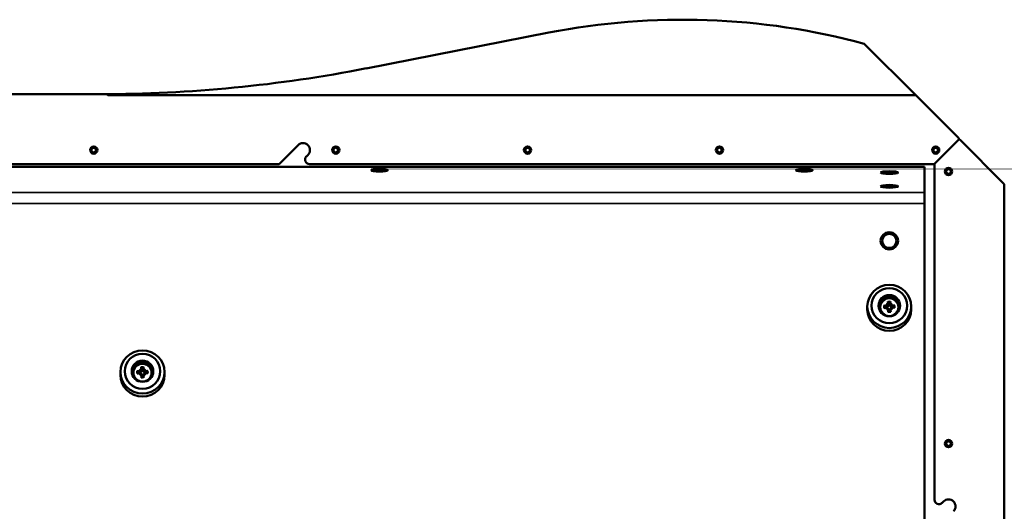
# Model space of a CAD drawing. Header units: inches. Extents: x 23.7 to 69.9, y 6 to 64.2.
# Tile 158 of 158: x 55.8 to 69.9, y 57.2 to 64.2. Entities that reach past the tile are written whole.
import ezdxf

# ---------------------------------------------------------------- set-up
doc = ezdxf.new("R2010")
doc.units = ezdxf.units.IN
doc.header["$MEASUREMENT"] = 0
doc.layers.add('Visible (ANSI)', color=7, linetype='Continuous', lineweight=50)
doc.layers.add('Visible Narrow (ANSI)', color=7, linetype='Continuous', lineweight=35)

msp = doc.modelspace()

# ---------------------------------------------------------------- linework, layer by layer
at = {"layer": 'Visible (ANSI)'}
for p, q in [((60.744, 63.544), (63.359, 64.056)), ((67.882, 63.897), (68.62, 63.158)), ((57.026, 63.173), (46.478, 63.173)), ((56.936, 63.173), (56.936, 63.173)), ((57.04, 63.158), (57.026, 63.173)), ((68.62, 63.158), (57.04, 63.158)), ((68.62, 63.158), (69.236, 62.543)), ((69.236, 62.543), (69.236, 62.523)), ((59.494, 62.173), (59.765, 62.443)), ((69.236, 62.523), (68.886, 62.173)), ((68.89, 62.176), (69.24, 62.526)), ((69.24, 62.526), (69.25, 62.526)), ((69.25, 62.526), (69.89, 61.886)), ((59.907, 62.302), (59.884, 62.279)), ((68.745, 62.135), (46.325, 62.135)), ((54.177, 62.173), (59.494, 62.173)), ((59.928, 62.173), (68.886, 62.173)), ((68.745, 62.135), (68.745, 61.767)), ((68.89, 57.359), (68.89, 62.176)), ((60.826, 62.077), (60.821, 62.083)), ((60.864, 62.084), (60.864, 62.087)), ((60.864, 62.087), (60.891, 62.087)), ((60.864, 62.087), (60.866, 62.084)), ((60.891, 62.084), (60.864, 62.084)), ((60.923, 62.092), (60.923, 62.096)), ((60.923, 62.096), (60.941, 62.096)), ((60.923, 62.074), (60.923, 62.079)), ((60.923, 62.079), (60.923, 62.079)), ((60.941, 62.074), (60.923, 62.074)), ((60.941, 62.096), (60.941, 62.092)), ((60.941, 62.079), (60.941, 62.074)), ((60.941, 62.079), (60.941, 62.079)), ((60.973, 62.087), (61.001, 62.087)), ((61.001, 62.084), (60.973, 62.084)), ((60.999, 62.084), (61.001, 62.087)), ((61.001, 62.087), (61.001, 62.084)), ((61.038, 62.077), (61.044, 62.083)), ((66.916, 62.076), (66.911, 62.082)), ((66.954, 62.083), (66.954, 62.086)), ((66.954, 62.086), (66.981, 62.086)), ((66.954, 62.086), (66.956, 62.083)), ((66.981, 62.083), (66.954, 62.083)), ((67.013, 62.091), (67.013, 62.095)), ((67.013, 62.095), (67.031, 62.095)), ((67.013, 62.074), (67.013, 62.078)), ((67.013, 62.078), (67.013, 62.078)), ((67.031, 62.074), (67.013, 62.074)), ((67.031, 62.095), (67.031, 62.091)), ((67.031, 62.078), (67.031, 62.074)), ((67.031, 62.078), (67.031, 62.078)), ((67.063, 62.086), (67.091, 62.086)), ((67.091, 62.083), (67.063, 62.083)), ((67.089, 62.083), (67.091, 62.086)), ((67.091, 62.086), (67.091, 62.083)), ((67.128, 62.076), (67.134, 62.082)), ((68.138, 62.05), (68.138, 62.039)), ((68.344, 62.05), (68.344, 62.039)), ((68.138, 61.853), (68.138, 61.842)), ((68.344, 61.853), (68.344, 61.842)), ((69.89, 61.886), (69.89, 46.646)), ((68.745, 61.767), (68.745, 61.605)), ((68.745, 61.605), (68.745, 47.353)), ((68.138, 61.072), (68.138, 61.07)), ((68.344, 61.072), (68.344, 61.07)), ((67.926, 60.09), (67.926, 60.132)), ((68.197, 60.17), (68.216, 60.15)), ((68.283, 60.172), (68.265, 60.151)), ((68.556, 60.09), (68.556, 60.132)), ((68.106, 60.117), (68.106, 60.113)), ((68.199, 60.086), (68.217, 60.102)), ((68.214, 60.113), (68.219, 60.103)), ((68.229, 60.099), (68.235, 60.088)), ((68.254, 60.1), (68.249, 60.089)), ((68.269, 60.115), (68.263, 60.104)), ((68.285, 60.088), (68.266, 60.103)), ((68.376, 60.117), (68.376, 60.113)), ((57.22, 59.15), (57.22, 59.192)), ((57.4, 59.177), (57.4, 59.173)), ((57.491, 59.231), (57.51, 59.21)), ((57.493, 59.146), (57.511, 59.162)), ((57.508, 59.173), (57.513, 59.164)), ((57.523, 59.159), (57.529, 59.148)), ((57.548, 59.16), (57.542, 59.149)), ((57.562, 59.175), (57.557, 59.165)), ((57.577, 59.233), (57.558, 59.211)), ((57.579, 59.148), (57.56, 59.163)), ((57.67, 59.177), (57.67, 59.173)), ((57.85, 59.15), (57.85, 59.192)), ((68.996, 57.314), (69.019, 57.337))]:
    msp.add_line(p, q, dxfattribs=at)
for centre in [(56.836, 62.373), (60.306, 62.373), (63.056, 62.373), (65.806, 62.373), (68.906, 62.373), (69.09, 62.066), (69.09, 58.166)]:
    msp.add_circle(centre, 0.052, dxfattribs=at)
for centre, radius, start, end in [((65.278, 54.242), 10, 74.9105, 101.0649), ((56.906, 83.173), 20, 270.0859, 281.0649), ((56.836, 62.373), 0.0361, 150, 210), ((56.836, 62.373), 0.0361, 90, 150), ((56.836, 62.373), 0.0361, 30, 90), ((56.836, 62.373), 0.0361, 330, 30), ((59.836, 62.373), 0.1, 315, 135), ((60.306, 62.373), 0.0361, 150, 210), ((60.306, 62.373), 0.0361, 90, 150), ((60.306, 62.373), 0.0361, 30, 90), ((60.306, 62.373), 0.0361, 330, 30), ((63.056, 62.373), 0.0361, 150, 210), ((63.056, 62.373), 0.0361, 90, 150), ((63.056, 62.373), 0.0361, 30, 90), ((63.056, 62.373), 0.0361, 330, 30), ((65.806, 62.373), 0.0361, 150, 210), ((65.806, 62.373), 0.0361, 90, 150), ((65.806, 62.373), 0.0361, 30, 90), ((65.806, 62.373), 0.0361, 330, 30), ((68.906, 62.373), 0.0361, 150, 210), ((68.906, 62.373), 0.0361, 90, 150), ((68.906, 62.373), 0.0361, 30, 90), ((68.906, 62.373), 0.0361, 330, 30), ((56.836, 62.373), 0.0361, 210, 270), ((56.836, 62.373), 0.0361, 270, 330), ((59.928, 62.235), 0.0625, 135, 270), ((60.306, 62.373), 0.0361, 210, 270), ((60.306, 62.373), 0.0361, 270, 330), ((63.056, 62.373), 0.0361, 210, 270), ((63.056, 62.373), 0.0361, 270, 330), ((65.806, 62.373), 0.0361, 210, 270), ((65.806, 62.373), 0.0361, 270, 330), ((68.906, 62.373), 0.0361, 210, 270), ((68.906, 62.373), 0.0361, 270, 330), ((69.09, 62.066), 0.0361, 150, 210), ((69.09, 62.066), 0.0361, 90, 150), ((69.09, 62.066), 0.0361, 210, 270), ((69.09, 62.066), 0.0361, 30, 90), ((69.09, 62.066), 0.0361, 270, 330), ((69.09, 62.066), 0.0361, 330, 30), ((69.09, 58.166), 0.0361, 150, 210), ((69.09, 58.166), 0.0361, 90, 150), ((69.09, 58.166), 0.0361, 30, 90), ((69.09, 58.166), 0.0361, 330, 30), ((69.09, 58.166), 0.0361, 210, 270), ((69.09, 58.166), 0.0361, 270, 330), ((68.952, 57.359), 0.0625, 180, 315), ((69.09, 57.266), 0.1, 315, 135)]:
    msp.add_arc(centre, radius, start, end, dxfattribs=at)
for centre, major_axis, ratio in [((60.932, 62.085), (-0.119, 0), 0.157296), ((60.932, 62.085), (0.113, 0), 0.157296), ((67.022, 62.085), (-0.119, 0), 0.157296), ((67.022, 62.085), (0.113, 0), 0.157296), ((68.241, 62.05), (-0.125, 0), 0.157296), ((68.241, 62.05), (0.103, 0), 0.157296), ((68.241, 61.853), (-0.125, 0), 0.157296), ((68.241, 61.853), (0.103, 0), 0.157296), ((68.241, 61.072), (0.125, 0), 0.981793), ((68.241, 61.072), (0.103, 0), 0.981793), ((68.241, 60.132), (0.315, 0), 0.981793), ((68.241, 60.143), (-0.255, 0), 0.981793), ((68.241, 60.143), (-0.155, 0), 0.981793), ((57.535, 59.192), (0.315, 0), 0.981793), ((57.535, 59.203), (-0.255, 0), 0.981793), ((57.535, 59.203), (-0.155, 0), 0.981793)]:
    msp.add_ellipse(centre, major_axis=major_axis, ratio=ratio, dxfattribs=at)
for centre, major_axis, ratio, start_param, end_param in [((60.891, 62.092), (0.032, 0), 0.157296, 4.712389, 6.283185), ((60.891, 62.079), (0.032, 0), 0.157296, 0, 1.570796), ((60.973, 62.092), (-0.032, 0), 0.157296, 0, 1.570796), ((60.973, 62.079), (-0.032, 0), 0.157296, 4.712389, 6.283185), ((66.981, 62.091), (0.032, 0), 0.157296, 4.712389, 6.283185), ((66.981, 62.078), (0.032, 0), 0.157296, 0, 1.570796), ((67.063, 62.091), (-0.032, 0), 0.157296, 0, 1.570796), ((67.063, 62.078), (-0.032, 0), 0.157296, 4.712389, 6.283185), ((68.241, 62.039), (-0.103, 0), 0.157296, 0, 0.016303), ((68.241, 62.039), (0.103, 0), 0.157296, 6.266883, 6.283185), ((68.241, 61.842), (-0.103, 0), 0.157296, 0, 0.016303), ((68.241, 61.842), (0.103, 0), 0.157296, 6.266883, 6.283185), ((68.241, 61.07), (0.103, 0), 0.981793, 3.141593, 6.283185), ((68.241, 60.113), (0.155, 0), 0.981793, 0.100025, 3.041568), ((68.239, 60.087), (-0.172, 0.032), 0.2718, 4.979677, 5.223841), ((68.258, 60.113), (-0.116, 0.13), 0.048065, 1.07098, 1.23923), ((68.227, 60.081), (0.133, -0.112), 0.317501, 1.882256, 2.050506), ((68.207, 60.157), (-0.00884, 0.00718), 0.164667, 2.608107, 3.080722), ((68.215, 60.165), (-0.0046, -0.018), 0.407309, 0.66491, 1.137525), ((68.252, 60.1), (0.041, -0.17), 0.043346, 4.049526, 4.293691), ((68.241, 60.118), (0.0478, 0), 0.981793, 1.433357, 1.75501), ((68.23, 60.1), (0.033, 0.172), 0.052017, 5.132979, 5.377144), ((68.256, 60.082), (0.128, 0.118), 0.311932, 1.084059, 1.252309), ((68.265, 60.166), (-0.0049, 0.0178), 0.405137, 2.016842, 2.489457), ((68.273, 60.158), (0.00887, 0.00755), 0.179532, 3.22899, 3.701605), ((68.223, 60.112), (-0.11, -0.135), 0.054812, 1.908139, 2.076389), ((68.243, 60.087), (-0.17, -0.04), 0.270028, 4.191908, 4.436072), ((68.241, 60.09), (0.315, 0), 0.981793, 3.141593, 6.283185), ((68.241, 60.113), (-0.135, 0), 0.981793, 0, 0.617851), ((68.238, 60.109), (0.171, 0.039), 0.09889, 1.760473, 2.004638), ((68.241, 60.118), (-0.0478, 0), 0.981793, 6.145746, 6.341066), ((68.259, 60.085), (0.103, 0.141), 0.286161, 1.601634, 1.769884), ((68.226, 60.115), (-0.133, -0.112), 0.029041, 1.339959, 1.50821), ((68.208, 60.108), (0.006, -0.0169), 0.394434, 1.078068, 1.550683), ((68.217, 60.1), (-0.00871, -0.00605), 0.114699, 4.105732, 4.578346), ((68.252, 60.096), (-0.028, -0.173), 0.119121, 4.755258, 4.999423), ((68.241, 60.118), (-0.0478, 0), 0.981793, 1.433357, 1.75501), ((68.23, 60.095), (-0.036, 0.171), 0.127792, 4.423737, 4.667902), ((68.267, 60.101), (0.00866, -0.00568), 0.097165, 1.73654, 2.209155), ((68.255, 60.116), (-0.138, 0.106), 0.023472, 1.640305, 1.808556), ((68.274, 60.109), (0.0057, 0.0172), 0.397347, 1.60426, 2.076875), ((68.224, 60.084), (0.109, -0.136), 0.292909, 1.36606, 1.53431), ((68.243, 60.109), (0.172, -0.031), 0.100662, 1.128207, 1.372372), ((68.241, 60.118), (0.0478, 0), 0.981793, 6.274709, 6.467399), ((68.241, 60.113), (0.135, 0), 0.981793, 5.665334, 6.283185), ((57.535, 59.173), (0.155, 0), 0.981793, 0.100025, 3.041568), ((57.535, 59.15), (0.315, 0), 0.981793, 3.141593, 6.283185), ((57.535, 59.173), (-0.135, 0), 0.981793, 0, 0.617851), ((57.533, 59.147), (-0.172, 0.032), 0.2718, 4.979677, 5.223841), ((57.532, 59.169), (0.171, 0.039), 0.09889, 1.760473, 2.004638), ((57.535, 59.179), (-0.0478, 0), 0.981793, 6.145746, 6.341066), ((57.552, 59.173), (-0.116, 0.13), 0.048065, 1.07098, 1.23923), ((57.521, 59.142), (0.133, -0.112), 0.317501, 1.882256, 2.050506), ((57.552, 59.145), (0.103, 0.141), 0.286161, 1.601634, 1.769884), ((57.52, 59.176), (-0.133, -0.112), 0.029041, 1.339959, 1.50821), ((57.501, 59.217), (-0.00884, 0.00718), 0.164667, 2.608107, 3.080722), ((57.502, 59.168), (0.006, -0.0169), 0.394434, 1.078068, 1.550683), ((57.509, 59.225), (-0.0046, -0.018), 0.407309, 0.66491, 1.137525), ((57.51, 59.16), (-0.00871, -0.00605), 0.114699, 4.105732, 4.578346), ((57.546, 59.161), (0.041, -0.17), 0.043346, 4.049526, 4.293691), ((57.546, 59.156), (-0.028, -0.173), 0.119121, 4.755258, 4.999423), ((57.535, 59.179), (0.0478, 0), 0.981793, 1.433357, 1.75501), ((57.523, 59.16), (0.033, 0.172), 0.052017, 5.132979, 5.377144), ((57.524, 59.156), (-0.036, 0.171), 0.127792, 4.423737, 4.667902), ((57.549, 59.142), (0.128, 0.118), 0.311932, 1.084059, 1.252309), ((57.559, 59.226), (-0.0049, 0.0178), 0.405137, 2.016842, 2.489457), ((57.56, 59.162), (0.00866, -0.00568), 0.097165, 1.73654, 2.209155), ((57.549, 59.176), (-0.138, 0.106), 0.023472, 1.640305, 1.808556), ((57.567, 59.219), (0.00887, 0.00755), 0.179532, 3.22899, 3.701605), ((57.517, 59.173), (-0.11, -0.135), 0.054812, 1.908139, 2.076389), ((57.568, 59.17), (0.0057, 0.0172), 0.397347, 1.60426, 2.076875), ((57.518, 59.144), (0.109, -0.136), 0.292909, 1.36606, 1.53431), ((57.537, 59.147), (-0.17, -0.04), 0.270028, 4.191908, 4.436072), ((57.537, 59.169), (0.172, -0.031), 0.100662, 1.128207, 1.372372), ((57.535, 59.179), (0.0478, 0), 0.981793, 6.274709, 6.467399), ((57.535, 59.173), (0.135, 0), 0.981793, 5.665334, 6.283185), ((57.535, 59.179), (-0.0478, 0), 0.981793, 1.433357, 1.75501)]:
    msp.add_ellipse(centre, major_axis=major_axis, ratio=ratio, start_param=start_param, end_param=end_param, dxfattribs=at)
for points, weights in [([(56.836, 62.409), (56.82, 62.4), (56.805, 62.391)], [2.01272135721, 2.32409043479, 2.01272135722]), ([(56.805, 62.391), (56.805, 62.373), (56.805, 62.355)], [2.01272135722, 2.32409043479, 2.01272135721]), ([(56.867, 62.391), (56.852, 62.4), (56.836, 62.409)], [2.01272135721, 2.32409043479, 2.01272135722]), ([(56.867, 62.373), (56.867, 62.381), (56.867, 62.391)], [2.16840589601, 2.16840589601, 2.01272135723]), ([(60.306, 62.409), (60.29, 62.4), (60.275, 62.391)], [2.01272135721, 2.32409043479, 2.01272135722]), ([(60.275, 62.391), (60.275, 62.373), (60.275, 62.355)], [2.01272135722, 2.32409043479, 2.01272135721]), ([(60.337, 62.391), (60.322, 62.4), (60.306, 62.409)], [2.01272135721, 2.32409043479, 2.01272135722]), ([(60.337, 62.373), (60.337, 62.381), (60.337, 62.391)], [2.16840589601, 2.16840589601, 2.01272135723]), ([(63.056, 62.409), (63.04, 62.4), (63.025, 62.391)], [2.01272135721, 2.32409043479, 2.01272135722]), ([(63.025, 62.391), (63.025, 62.373), (63.025, 62.355)], [2.01272135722, 2.32409043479, 2.01272135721]), ([(63.087, 62.391), (63.072, 62.4), (63.056, 62.409)], [2.01272135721, 2.32409043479, 2.01272135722]), ([(63.087, 62.373), (63.087, 62.381), (63.087, 62.391)], [2.16840589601, 2.16840589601, 2.01272135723]), ([(65.806, 62.409), (65.79, 62.4), (65.775, 62.391)], [2.01272135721, 2.32409043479, 2.01272135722]), ([(65.775, 62.391), (65.775, 62.373), (65.775, 62.355)], [2.01272135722, 2.32409043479, 2.01272135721]), ([(65.837, 62.391), (65.822, 62.4), (65.806, 62.409)], [2.01272135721, 2.32409043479, 2.01272135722]), ([(65.837, 62.373), (65.837, 62.381), (65.837, 62.391)], [2.16840589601, 2.16840589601, 2.01272135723]), ([(68.906, 62.409), (68.89, 62.4), (68.875, 62.391)], [2.01272135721, 2.32409043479, 2.01272135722]), ([(68.875, 62.391), (68.875, 62.373), (68.875, 62.355)], [2.01272135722, 2.32409043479, 2.01272135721]), ([(68.937, 62.391), (68.922, 62.4), (68.906, 62.409)], [2.01272135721, 2.32409043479, 2.01272135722]), ([(68.937, 62.373), (68.937, 62.381), (68.937, 62.391)], [2.16840589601, 2.16840589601, 2.01272135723]), ([(56.805, 62.355), (56.82, 62.346), (56.836, 62.337)], [2.01272135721, 2.32409043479, 2.01272135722]), ([(56.836, 62.337), (56.852, 62.346), (56.867, 62.355)], [2.01272135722, 2.32409043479, 2.01272135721]), ([(56.867, 62.355), (56.867, 62.364), (56.867, 62.373)], [2.01272135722, 2.16840589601, 2.16840589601]), ([(60.275, 62.355), (60.29, 62.346), (60.306, 62.337)], [2.01272135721, 2.32409043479, 2.01272135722]), ([(60.306, 62.337), (60.322, 62.346), (60.337, 62.355)], [2.01272135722, 2.32409043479, 2.01272135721]), ([(60.337, 62.355), (60.337, 62.364), (60.337, 62.373)], [2.01272135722, 2.16840589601, 2.16840589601]), ([(63.025, 62.355), (63.04, 62.346), (63.056, 62.337)], [2.01272135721, 2.32409043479, 2.01272135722]), ([(63.056, 62.337), (63.072, 62.346), (63.087, 62.355)], [2.01272135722, 2.32409043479, 2.01272135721]), ([(63.087, 62.355), (63.087, 62.364), (63.087, 62.373)], [2.01272135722, 2.16840589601, 2.16840589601]), ([(65.775, 62.355), (65.79, 62.346), (65.806, 62.337)], [2.01272135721, 2.32409043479, 2.01272135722]), ([(65.806, 62.337), (65.822, 62.346), (65.837, 62.355)], [2.01272135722, 2.32409043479, 2.01272135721]), ([(65.837, 62.355), (65.837, 62.364), (65.837, 62.373)], [2.01272135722, 2.16840589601, 2.16840589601]), ([(68.875, 62.355), (68.89, 62.346), (68.906, 62.337)], [2.01272135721, 2.32409043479, 2.01272135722]), ([(68.906, 62.337), (68.922, 62.346), (68.937, 62.355)], [2.01272135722, 2.32409043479, 2.01272135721]), ([(68.937, 62.355), (68.937, 62.364), (68.937, 62.373)], [2.01272135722, 2.16840589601, 2.16840589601]), ([(60.891, 62.087), (60.893, 62.087), (60.895, 62.084)], [1, 1.0092634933, 1.01457975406]), ([(60.923, 62.079), (60.923, 62.091), (60.923, 62.092)], [1.02130424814, 1.01866248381, 1]), ([(60.923, 62.079), (60.923, 62.079), (60.923, 62.079)], [1, 1.00101742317, 1.00198723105]), ([(60.941, 62.092), (60.941, 62.091), (60.941, 62.079)], [1, 1.01866248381, 1.02130424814]), ([(60.941, 62.079), (60.941, 62.079), (60.941, 62.079)], [1.00198723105, 1.00101742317, 1]), ([(60.969, 62.084), (60.971, 62.087), (60.973, 62.087)], [1.01457975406, 1.0092634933, 1]), ([(66.981, 62.086), (66.983, 62.086), (66.985, 62.083)], [1, 1.0092634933, 1.01457975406]), ([(67.013, 62.078), (67.013, 62.09), (67.013, 62.091)], [1.02130424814, 1.01866248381, 1]), ([(67.013, 62.078), (67.013, 62.078), (67.013, 62.078)], [1, 1.00101742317, 1.00198723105]), ([(67.031, 62.091), (67.031, 62.09), (67.031, 62.078)], [1, 1.01866248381, 1.02130424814]), ([(67.031, 62.078), (67.031, 62.078), (67.031, 62.078)], [1.00198723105, 1.00101742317, 1]), ([(67.059, 62.083), (67.061, 62.086), (67.063, 62.086)], [1.01457975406, 1.0092634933, 1]), ([(69.09, 62.102), (69.074, 62.093), (69.058, 62.084)], [2.01272135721, 2.32409043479, 2.01272135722]), ([(69.058, 62.084), (69.058, 62.066), (69.058, 62.048)], [2.01272135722, 2.32409043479, 2.01272135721]), ([(69.058, 62.048), (69.074, 62.039), (69.09, 62.03)], [2.01272135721, 2.32409043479, 2.01272135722]), ([(69.121, 62.084), (69.105, 62.093), (69.09, 62.102)], [2.01272135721, 2.32409043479, 2.01272135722]), ([(69.09, 62.03), (69.105, 62.039), (69.121, 62.048)], [2.01272135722, 2.32409043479, 2.01272135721]), ([(69.121, 62.066), (69.121, 62.075), (69.121, 62.084)], [2.16840589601, 2.16840589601, 2.01272135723]), ([(69.121, 62.048), (69.121, 62.058), (69.121, 62.066)], [2.01272135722, 2.16840589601, 2.16840589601]), ([(68.194, 60.125), (68.185, 60.131), (68.173, 60.141)], [1, 1.01934058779, 1.00449899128]), ([(68.224, 60.193), (68.229, 60.176), (68.232, 60.165)], [1.00449899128, 1.01934058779, 1]), ([(68.232, 60.165), (68.233, 60.16), (68.234, 60.157)], [1, 1.0835991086, 1.1658637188]), ([(68.246, 60.157), (68.247, 60.161), (68.247, 60.165)], [1.16586371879, 1.0835991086, 1]), ([(68.247, 60.165), (68.251, 60.177), (68.255, 60.194)], [1, 1.01934058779, 1.00449899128]), ([(68.308, 60.144), (68.296, 60.134), (68.288, 60.127)], [1.00449899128, 1.01934058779, 1]), ([(68.201, 60.123), (68.197, 60.124), (68.194, 60.125)], [1.16586371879, 1.0835991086, 1]), ([(68.234, 60.072), (68.231, 60.067), (68.227, 60.06)], [1, 1.01934058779, 1.00449899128]), ([(68.236, 60.078), (68.235, 60.075), (68.234, 60.072)], [1.16586371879, 1.0835991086, 1]), ([(68.25, 60.072), (68.249, 60.076), (68.248, 60.079)], [1, 1.0835991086, 1.1658637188]), ([(68.258, 60.061), (68.253, 60.068), (68.25, 60.072)], [1.00449899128, 1.01934058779, 1]), ([(68.288, 60.127), (68.284, 60.126), (68.281, 60.124)], [1, 1.0835991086, 1.1658637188]), ([(57.487, 59.185), (57.479, 59.192), (57.467, 59.201)], [1, 1.01934058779, 1.00449899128]), ([(57.495, 59.183), (57.491, 59.184), (57.487, 59.185)], [1.16586371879, 1.0835991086, 1]), ([(57.517, 59.253), (57.522, 59.237), (57.526, 59.225)], [1.00449899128, 1.01934058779, 1]), ([(57.526, 59.225), (57.527, 59.221), (57.528, 59.217)], [1, 1.0835991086, 1.1658637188]), ([(57.54, 59.217), (57.54, 59.221), (57.541, 59.225)], [1.16586371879, 1.0835991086, 1]), ([(57.541, 59.225), (57.544, 59.237), (57.549, 59.254)], [1, 1.01934058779, 1.00449899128]), ([(57.582, 59.187), (57.578, 59.186), (57.574, 59.185)], [1, 1.0835991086, 1.1658637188]), ([(57.602, 59.204), (57.59, 59.194), (57.582, 59.187)], [1.00449899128, 1.01934058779, 1]), ([(57.528, 59.132), (57.525, 59.127), (57.521, 59.12)], [1, 1.01934058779, 1.00449899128]), ([(57.53, 59.139), (57.529, 59.136), (57.528, 59.132)], [1.16586371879, 1.0835991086, 1]), ([(57.543, 59.133), (57.542, 59.136), (57.541, 59.139)], [1, 1.0835991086, 1.1658637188]), ([(57.552, 59.121), (57.547, 59.128), (57.543, 59.133)], [1.00449899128, 1.01934058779, 1]), ([(69.09, 58.202), (69.074, 58.193), (69.058, 58.184)], [2.01272135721, 2.32409043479, 2.01272135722]), ([(69.058, 58.184), (69.058, 58.166), (69.058, 58.148)], [2.01272135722, 2.32409043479, 2.01272135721]), ([(69.121, 58.184), (69.105, 58.193), (69.09, 58.202)], [2.01272135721, 2.32409043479, 2.01272135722]), ([(69.121, 58.166), (69.121, 58.175), (69.121, 58.184)], [2.16840589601, 2.16840589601, 2.01272135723]), ([(69.121, 58.148), (69.121, 58.158), (69.121, 58.166)], [2.01272135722, 2.16840589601, 2.16840589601]), ([(69.058, 58.148), (69.074, 58.139), (69.09, 58.13)], [2.01272135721, 2.32409043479, 2.01272135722]), ([(69.09, 58.13), (69.105, 58.139), (69.121, 58.148)], [2.01272135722, 2.32409043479, 2.01272135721])]:
    msp.add_rational_spline(points, weights, degree=2, dxfattribs=at)
for points, knots in [([(68.106, 60.117), (68.106, 60.131), (68.108, 60.145), (68.117, 60.172), (68.124, 60.184), (68.141, 60.207), (68.151, 60.217), (68.175, 60.234), (68.188, 60.24), (68.216, 60.248), (68.23, 60.25), (68.259, 60.249), (68.273, 60.247), (68.3, 60.237), (68.313, 60.23), (68.336, 60.212), (68.346, 60.202), (68.362, 60.178), (68.368, 60.165), (68.374, 60.14), (68.376, 60.128), (68.376, 60.117)], [1.594184, 1.594184, 1.594184, 1.594184, 1.9115, 1.9115, 2.229365, 2.229365, 2.54863, 2.54863, 2.869555, 2.869555, 3.191747, 3.191747, 3.514357, 3.514357, 3.836387, 3.836387, 4.157038, 4.157038, 4.476016, 4.476016, 4.735776, 4.735776, 4.735776, 4.735776]), ([(68.162, 60.143), (68.162, 60.143), (68.163, 60.143), (68.164, 60.143), (68.165, 60.143), (68.167, 60.143), (68.168, 60.143), (68.17, 60.142), (68.171, 60.142), (68.172, 60.141), (68.172, 60.141), (68.173, 60.141)], [0.02101319, 0.02101319, 0.02101319, 0.02101319, 0.0226559, 0.0226559, 0.0301764, 0.0301764, 0.03769292, 0.03769292, 0.04521271, 0.04521271, 0.05138091, 0.05138091, 0.05138091, 0.05138091]), ([(68.221, 60.135), (68.221, 60.135), (68.221, 60.134), (68.22, 60.131), (68.219, 60.13), (68.218, 60.127), (68.217, 60.126), (68.215, 60.124), (68.213, 60.123), (68.211, 60.122), (68.209, 60.122), (68.206, 60.122), (68.204, 60.122), (68.203, 60.122), (68.202, 60.122), (68.201, 60.122), (68.201, 60.123)], [-0.0667939, -0.0667939, -0.0667939, -0.0667939, -0.06110017, -0.06110017, -0.04966337, -0.04966337, -0.03822658, -0.03822658, -0.02678979, -0.02678979, -0.01339489, -0.01339489, 0, 0, 0, 0.00497793, 0.00497793, 0.00497793, 0.00497793]), ([(68.214, 60.15), (68.214, 60.149), (68.214, 60.148), (68.213, 60.146), (68.212, 60.145), (68.21, 60.143), (68.209, 60.142), (68.207, 60.141), (68.205, 60.141), (68.203, 60.141), (68.203, 60.141), (68.202, 60.141)], [0.0248402, 0.0248402, 0.0248402, 0.0248402, 0.03112088, 0.03112088, 0.04123101, 0.04123101, 0.05146301, 0.05146301, 0.06169501, 0.06169501, 0.06732723, 0.06732723, 0.06732723, 0.06732723]), ([(68.216, 60.15), (68.216, 60.149), (68.217, 60.148), (68.218, 60.143), (68.22, 60.139), (68.221, 60.135)], [-2.498926, -2.498926, -2.498926, -2.498926, -2.4808221, -2.4808221, -2.3676082, -2.3676082, -2.3676082, -2.3676082]), ([(68.228, 60.168), (68.229, 60.167), (68.229, 60.165), (68.228, 60.163), (68.228, 60.161), (68.226, 60.159), (68.225, 60.158), (68.223, 60.157), (68.222, 60.156), (68.22, 60.156), (68.22, 60.156), (68.22, 60.156)], [0, 0, 0, 0, 0.01045493, 0.01045493, 0.02090987, 0.02090987, 0.03102207, 0.03102207, 0.04113427, 0.04113427, 0.04253967, 0.04253967, 0.04253967, 0.04253967]), ([(68.224, 60.193), (68.223, 60.193), (68.223, 60.194), (68.223, 60.195), (68.223, 60.196), (68.222, 60.198), (68.222, 60.2), (68.221, 60.201), (68.221, 60.202), (68.221, 60.203), (68.221, 60.204), (68.221, 60.204)], [0.06923482, 0.06923482, 0.06923482, 0.06923482, 0.07540302, 0.07540302, 0.08292281, 0.08292281, 0.09043933, 0.09043933, 0.09795983, 0.09795983, 0.09960254, 0.09960254, 0.09960254, 0.09960254]), ([(68.234, 60.157), (68.234, 60.156), (68.234, 60.156), (68.235, 60.153), (68.235, 60.151), (68.234, 60.148), (68.234, 60.146), (68.233, 60.143), (68.232, 60.142), (68.23, 60.139), (68.228, 60.138), (68.226, 60.137), (68.224, 60.136), (68.222, 60.136), (68.221, 60.135), (68.221, 60.135)], [0.16433212, 0.16433212, 0.16433212, 0.16433212, 0.16931005, 0.16931005, 0.18270494, 0.18270494, 0.19609984, 0.19609984, 0.20753663, 0.20753663, 0.21897342, 0.21897342, 0.23041022, 0.23041022, 0.23610395, 0.23610395, 0.23610395, 0.23610395]), ([(68.26, 60.136), (68.259, 60.136), (68.259, 60.136), (68.256, 60.137), (68.255, 60.137), (68.252, 60.139), (68.251, 60.14), (68.249, 60.142), (68.248, 60.143), (68.246, 60.146), (68.246, 60.148), (68.245, 60.152), (68.245, 60.154), (68.245, 60.155), (68.246, 60.156), (68.246, 60.156), (68.246, 60.157)], [-0.0667939, -0.0667939, -0.0667939, -0.0667939, -0.06110017, -0.06110017, -0.04966337, -0.04966337, -0.03822658, -0.03822658, -0.02678979, -0.02678979, -0.01339489, -0.01339489, 0, 0, 0, 0.00497793, 0.00497793, 0.00497793, 0.00497793]), ([(68.261, 60.157), (68.26, 60.157), (68.259, 60.157), (68.257, 60.158), (68.256, 60.159), (68.254, 60.16), (68.253, 60.161), (68.252, 60.164), (68.251, 60.165), (68.251, 60.167), (68.251, 60.168), (68.251, 60.169)], [0.0248402, 0.0248402, 0.0248402, 0.0248402, 0.03112088, 0.03112088, 0.04123101, 0.04123101, 0.05146301, 0.05146301, 0.06169501, 0.06169501, 0.06732723, 0.06732723, 0.06732723, 0.06732723]), ([(68.257, 60.205), (68.257, 60.204), (68.257, 60.204), (68.257, 60.203), (68.257, 60.202), (68.256, 60.2), (68.256, 60.199), (68.256, 60.197), (68.256, 60.196), (68.255, 60.195), (68.255, 60.194), (68.255, 60.194)], [0.02101319, 0.02101319, 0.02101319, 0.02101319, 0.0226559, 0.0226559, 0.0301764, 0.0301764, 0.03769292, 0.03769292, 0.04521271, 0.04521271, 0.05138091, 0.05138091, 0.05138091, 0.05138091]), ([(68.265, 60.151), (68.264, 60.15), (68.264, 60.149), (68.262, 60.144), (68.261, 60.14), (68.26, 60.136)], [-2.498926, -2.498926, -2.498926, -2.498926, -2.4808221, -2.4808221, -2.3676082, -2.3676082, -2.3676082, -2.3676082]), ([(68.281, 60.124), (68.28, 60.124), (68.28, 60.124), (68.277, 60.123), (68.276, 60.123), (68.272, 60.123), (68.271, 60.124), (68.268, 60.125), (68.267, 60.125), (68.264, 60.127), (68.263, 60.128), (68.262, 60.131), (68.261, 60.132), (68.26, 60.135), (68.26, 60.135), (68.26, 60.136)], [0.16433212, 0.16433212, 0.16433212, 0.16433212, 0.16931005, 0.16931005, 0.18270494, 0.18270494, 0.19609984, 0.19609984, 0.20753663, 0.20753663, 0.21897342, 0.21897342, 0.23041022, 0.23041022, 0.23610395, 0.23610395, 0.23610395, 0.23610395]), ([(68.279, 60.142), (68.278, 60.142), (68.277, 60.142), (68.274, 60.143), (68.272, 60.143), (68.27, 60.145), (68.269, 60.146), (68.268, 60.148), (68.267, 60.149), (68.267, 60.151), (68.267, 60.151), (68.267, 60.151)], [0, 0, 0, 0, 0.01045493, 0.01045493, 0.02090987, 0.02090987, 0.03102207, 0.03102207, 0.04113427, 0.04113427, 0.04253967, 0.04253967, 0.04253967, 0.04253967]), ([(68.308, 60.144), (68.309, 60.144), (68.309, 60.144), (68.31, 60.145), (68.311, 60.145), (68.313, 60.146), (68.314, 60.146), (68.316, 60.147), (68.317, 60.147), (68.318, 60.147), (68.318, 60.147), (68.319, 60.147)], [0.06923482, 0.06923482, 0.06923482, 0.06923482, 0.07540302, 0.07540302, 0.08292281, 0.08292281, 0.09043933, 0.09043933, 0.09795983, 0.09795983, 0.09960254, 0.09960254, 0.09960254, 0.09960254]), ([(68.202, 60.118), (68.204, 60.118), (68.205, 60.119), (68.208, 60.118), (68.209, 60.118), (68.212, 60.116), (68.213, 60.115), (68.214, 60.113), (68.215, 60.112), (68.215, 60.11), (68.215, 60.11), (68.215, 60.11)], [0, 0, 0, 0, 0.01045493, 0.01045493, 0.02090987, 0.02090987, 0.03102207, 0.03102207, 0.04113427, 0.04113427, 0.04253967, 0.04253967, 0.04253967, 0.04253967]), ([(68.221, 60.104), (68.222, 60.104), (68.223, 60.104), (68.225, 60.103), (68.226, 60.103), (68.228, 60.101), (68.229, 60.1), (68.23, 60.097), (68.23, 60.095), (68.23, 60.093), (68.23, 60.093), (68.23, 60.092)], [0.0248402, 0.0248402, 0.0248402, 0.0248402, 0.03112088, 0.03112088, 0.04123101, 0.04123101, 0.05146301, 0.05146301, 0.06169501, 0.06169501, 0.06732723, 0.06732723, 0.06732723, 0.06732723]), ([(68.224, 60.05), (68.225, 60.05), (68.225, 60.051), (68.225, 60.052), (68.225, 60.053), (68.225, 60.055), (68.225, 60.056), (68.226, 60.058), (68.226, 60.058), (68.226, 60.059), (68.227, 60.06), (68.227, 60.06)], [0.02101319, 0.02101319, 0.02101319, 0.02101319, 0.0226559, 0.0226559, 0.0301764, 0.0301764, 0.03769292, 0.03769292, 0.04521271, 0.04521271, 0.05138091, 0.05138091, 0.05138091, 0.05138091]), ([(68.235, 60.088), (68.235, 60.087), (68.236, 60.085), (68.236, 60.083), (68.236, 60.081), (68.236, 60.08), (68.236, 60.079), (68.236, 60.079), (68.236, 60.078)], [-0.02446003, -0.02446003, -0.02446003, -0.02446003, -0.01339489, -0.01339489, 0, 0, 0, 0.00497793, 0.00497793, 0.00497793, 0.00497793]), ([(68.248, 60.079), (68.247, 60.079), (68.247, 60.08), (68.247, 60.081), (68.247, 60.083), (68.247, 60.086), (68.248, 60.087), (68.249, 60.089)], [0.16433212, 0.16433212, 0.16433212, 0.16433212, 0.16931005, 0.16931005, 0.18270494, 0.18270494, 0.19593292, 0.19593292, 0.19593292, 0.19593292]), ([(68.253, 60.092), (68.253, 60.094), (68.253, 60.095), (68.253, 60.098), (68.254, 60.099), (68.255, 60.102), (68.256, 60.103), (68.259, 60.104), (68.26, 60.105), (68.262, 60.105), (68.262, 60.105), (68.262, 60.105)], [0, 0, 0, 0, 0.01039186, 0.01039186, 0.02078372, 0.02078372, 0.03095899, 0.03095899, 0.04113425, 0.04113425, 0.04253966, 0.04253966, 0.04253966, 0.04253966]), ([(68.258, 60.061), (68.258, 60.06), (68.259, 60.06), (68.259, 60.059), (68.259, 60.058), (68.26, 60.057), (68.26, 60.056), (68.26, 60.054), (68.261, 60.053), (68.261, 60.051), (68.261, 60.051), (68.261, 60.051)], [0.06923482, 0.06923482, 0.06923482, 0.06923482, 0.07540302, 0.07540302, 0.08292281, 0.08292281, 0.09043933, 0.09043933, 0.09795983, 0.09795983, 0.09960254, 0.09960254, 0.09960254, 0.09960254]), ([(68.267, 60.111), (68.268, 60.112), (68.268, 60.113), (68.269, 60.115), (68.269, 60.116), (68.271, 60.118), (68.272, 60.119), (68.275, 60.12), (68.276, 60.12), (68.278, 60.12), (68.279, 60.12), (68.28, 60.12)], [0.0248402, 0.0248402, 0.0248402, 0.0248402, 0.03112088, 0.03112088, 0.04123101, 0.04123101, 0.05146301, 0.05146301, 0.06169501, 0.06169501, 0.06732723, 0.06732723, 0.06732723, 0.06732723]), ([(57.4, 59.177), (57.4, 59.191), (57.402, 59.205), (57.411, 59.232), (57.418, 59.245), (57.435, 59.268), (57.445, 59.278), (57.469, 59.294), (57.482, 59.3), (57.509, 59.308), (57.524, 59.31), (57.553, 59.31), (57.567, 59.307), (57.594, 59.297), (57.607, 59.29), (57.63, 59.273), (57.64, 59.262), (57.655, 59.238), (57.661, 59.225), (57.668, 59.2), (57.67, 59.188), (57.67, 59.177)], [1.594184, 1.594184, 1.594184, 1.594184, 1.9115, 1.9115, 2.229365, 2.229365, 2.54863, 2.54863, 2.869555, 2.869555, 3.191747, 3.191747, 3.514357, 3.514357, 3.836387, 3.836387, 4.157038, 4.157038, 4.476016, 4.476016, 4.735776, 4.735776, 4.735776, 4.735776]), ([(57.456, 59.204), (57.456, 59.204), (57.456, 59.204), (57.458, 59.204), (57.459, 59.204), (57.461, 59.203), (57.462, 59.203), (57.464, 59.203), (57.464, 59.202), (57.466, 59.202), (57.466, 59.201), (57.467, 59.201)], [0.02101319, 0.02101319, 0.02101319, 0.02101319, 0.0226559, 0.0226559, 0.0301764, 0.0301764, 0.03769292, 0.03769292, 0.04521271, 0.04521271, 0.05138091, 0.05138091, 0.05138091, 0.05138091]), ([(57.515, 59.196), (57.514, 59.195), (57.514, 59.194), (57.514, 59.192), (57.513, 59.19), (57.512, 59.188), (57.511, 59.186), (57.508, 59.185), (57.507, 59.184), (57.505, 59.183), (57.503, 59.182), (57.5, 59.182), (57.498, 59.182), (57.496, 59.182), (57.496, 59.183), (57.495, 59.183), (57.495, 59.183)], [-0.0667939, -0.0667939, -0.0667939, -0.0667939, -0.06110017, -0.06110017, -0.04966337, -0.04966337, -0.03822658, -0.03822658, -0.02678979, -0.02678979, -0.01339489, -0.01339489, 0, 0, 0, 0.00497793, 0.00497793, 0.00497793, 0.00497793]), ([(57.508, 59.21), (57.508, 59.21), (57.508, 59.209), (57.507, 59.207), (57.506, 59.205), (57.504, 59.203), (57.503, 59.203), (57.501, 59.201), (57.499, 59.201), (57.497, 59.201), (57.496, 59.201), (57.496, 59.201)], [0.0248402, 0.0248402, 0.0248402, 0.0248402, 0.03112088, 0.03112088, 0.04123101, 0.04123101, 0.05146301, 0.05146301, 0.06169501, 0.06169501, 0.06732723, 0.06732723, 0.06732723, 0.06732723]), ([(57.496, 59.178), (57.497, 59.179), (57.499, 59.179), (57.502, 59.178), (57.503, 59.178), (57.505, 59.177), (57.506, 59.176), (57.508, 59.173), (57.509, 59.172), (57.509, 59.171), (57.509, 59.17), (57.509, 59.17)], [0, 0, 0, 0, 0.01045493, 0.01045493, 0.02090987, 0.02090987, 0.03102207, 0.03102207, 0.04113427, 0.04113427, 0.04253967, 0.04253967, 0.04253967, 0.04253967]), ([(57.51, 59.21), (57.51, 59.209), (57.51, 59.209), (57.512, 59.204), (57.513, 59.2), (57.515, 59.196)], [-2.498926, -2.498926, -2.498926, -2.498926, -2.4808221, -2.4808221, -2.3676082, -2.3676082, -2.3676082, -2.3676082]), ([(57.522, 59.228), (57.523, 59.227), (57.523, 59.226), (57.522, 59.223), (57.522, 59.222), (57.52, 59.22), (57.519, 59.219), (57.517, 59.217), (57.515, 59.217), (57.514, 59.216), (57.514, 59.216), (57.514, 59.216)], [0, 0, 0, 0, 0.01045493, 0.01045493, 0.02090987, 0.02090987, 0.03102207, 0.03102207, 0.04113427, 0.04113427, 0.04253967, 0.04253967, 0.04253967, 0.04253967]), ([(57.517, 59.253), (57.517, 59.254), (57.517, 59.254), (57.517, 59.256), (57.516, 59.257), (57.516, 59.259), (57.516, 59.26), (57.515, 59.262), (57.515, 59.263), (57.515, 59.264), (57.515, 59.264), (57.515, 59.264)], [0.06923482, 0.06923482, 0.06923482, 0.06923482, 0.07540302, 0.07540302, 0.08292281, 0.08292281, 0.09043933, 0.09043933, 0.09795983, 0.09795983, 0.09960254, 0.09960254, 0.09960254, 0.09960254]), ([(57.528, 59.217), (57.528, 59.217), (57.528, 59.216), (57.529, 59.214), (57.529, 59.212), (57.528, 59.208), (57.528, 59.206), (57.526, 59.203), (57.526, 59.202), (57.523, 59.2), (57.522, 59.199), (57.52, 59.197), (57.518, 59.196), (57.516, 59.196), (57.515, 59.196), (57.515, 59.196)], [0.16433212, 0.16433212, 0.16433212, 0.16433212, 0.16931005, 0.16931005, 0.18270494, 0.18270494, 0.19609984, 0.19609984, 0.20753663, 0.20753663, 0.21897342, 0.21897342, 0.23041022, 0.23041022, 0.23610395, 0.23610395, 0.23610395, 0.23610395]), ([(57.515, 59.165), (57.516, 59.165), (57.517, 59.164), (57.519, 59.164), (57.52, 59.163), (57.522, 59.161), (57.523, 59.16), (57.524, 59.157), (57.524, 59.156), (57.524, 59.154), (57.524, 59.153), (57.524, 59.152)], [0.0248402, 0.0248402, 0.0248402, 0.0248402, 0.03112088, 0.03112088, 0.04123101, 0.04123101, 0.05146301, 0.05146301, 0.06169501, 0.06169501, 0.06732723, 0.06732723, 0.06732723, 0.06732723]), ([(57.529, 59.148), (57.529, 59.147), (57.53, 59.146), (57.53, 59.143), (57.53, 59.142), (57.53, 59.14), (57.53, 59.14), (57.53, 59.139), (57.53, 59.139)], [-0.02446003, -0.02446003, -0.02446003, -0.02446003, -0.01339489, -0.01339489, 0, 0, 0, 0.00497793, 0.00497793, 0.00497793, 0.00497793]), ([(57.554, 59.197), (57.553, 59.197), (57.552, 59.197), (57.55, 59.197), (57.549, 59.198), (57.546, 59.199), (57.545, 59.2), (57.543, 59.202), (57.542, 59.204), (57.54, 59.207), (57.54, 59.208), (57.539, 59.212), (57.539, 59.214), (57.539, 59.216), (57.539, 59.216), (57.539, 59.217), (57.54, 59.217)], [-0.0667939, -0.0667939, -0.0667939, -0.0667939, -0.06110017, -0.06110017, -0.04966337, -0.04966337, -0.03822658, -0.03822658, -0.02678979, -0.02678979, -0.01339489, -0.01339489, 0, 0, 0, 0.00497793, 0.00497793, 0.00497793, 0.00497793]), ([(57.541, 59.139), (57.541, 59.139), (57.541, 59.14), (57.541, 59.142), (57.541, 59.143), (57.541, 59.146), (57.542, 59.148), (57.542, 59.149)], [0.16433212, 0.16433212, 0.16433212, 0.16433212, 0.16931005, 0.16931005, 0.18270494, 0.18270494, 0.19593292, 0.19593292, 0.19593292, 0.19593292]), ([(57.554, 59.217), (57.554, 59.217), (57.553, 59.217), (57.551, 59.218), (57.549, 59.219), (57.548, 59.221), (57.547, 59.222), (57.545, 59.224), (57.545, 59.226), (57.545, 59.228), (57.545, 59.228), (57.545, 59.229)], [0.0248402, 0.0248402, 0.0248402, 0.0248402, 0.03112088, 0.03112088, 0.04123101, 0.04123101, 0.05146301, 0.05146301, 0.06169501, 0.06169501, 0.06732723, 0.06732723, 0.06732723, 0.06732723]), ([(57.547, 59.153), (57.547, 59.154), (57.547, 59.156), (57.547, 59.158), (57.548, 59.16), (57.549, 59.162), (57.55, 59.163), (57.553, 59.165), (57.554, 59.165), (57.555, 59.166), (57.556, 59.166), (57.556, 59.166)], [0, 0, 0, 0, 0.01039186, 0.01039186, 0.02078372, 0.02078372, 0.03095899, 0.03095899, 0.04113425, 0.04113425, 0.04253966, 0.04253966, 0.04253966, 0.04253966]), ([(57.551, 59.265), (57.551, 59.265), (57.551, 59.265), (57.551, 59.264), (57.551, 59.263), (57.55, 59.261), (57.55, 59.26), (57.55, 59.258), (57.549, 59.257), (57.549, 59.255), (57.549, 59.254), (57.549, 59.254)], [0.02101319, 0.02101319, 0.02101319, 0.02101319, 0.0226559, 0.0226559, 0.0301764, 0.0301764, 0.03769292, 0.03769292, 0.04521271, 0.04521271, 0.05138091, 0.05138091, 0.05138091, 0.05138091]), ([(57.558, 59.211), (57.558, 59.21), (57.558, 59.21), (57.556, 59.205), (57.555, 59.201), (57.554, 59.197)], [-2.498926, -2.498926, -2.498926, -2.498926, -2.4808221, -2.4808221, -2.3676082, -2.3676082, -2.3676082, -2.3676082]), ([(57.574, 59.185), (57.574, 59.185), (57.573, 59.184), (57.571, 59.184), (57.57, 59.184), (57.566, 59.184), (57.565, 59.184), (57.562, 59.185), (57.56, 59.186), (57.558, 59.188), (57.557, 59.189), (57.555, 59.191), (57.555, 59.193), (57.554, 59.195), (57.554, 59.196), (57.554, 59.197)], [0.16433212, 0.16433212, 0.16433212, 0.16433212, 0.16931005, 0.16931005, 0.18270494, 0.18270494, 0.19609984, 0.19609984, 0.20753663, 0.20753663, 0.21897342, 0.21897342, 0.23041022, 0.23041022, 0.23610395, 0.23610395, 0.23610395, 0.23610395]), ([(57.573, 59.203), (57.572, 59.203), (57.57, 59.203), (57.568, 59.203), (57.566, 59.204), (57.564, 59.205), (57.563, 59.206), (57.561, 59.208), (57.561, 59.21), (57.56, 59.211), (57.56, 59.211), (57.56, 59.212)], [0, 0, 0, 0, 0.01045493, 0.01045493, 0.02090987, 0.02090987, 0.03102207, 0.03102207, 0.04113427, 0.04113427, 0.04253967, 0.04253967, 0.04253967, 0.04253967]), ([(57.561, 59.171), (57.561, 59.172), (57.562, 59.173), (57.562, 59.175), (57.563, 59.176), (57.565, 59.178), (57.566, 59.179), (57.569, 59.18), (57.57, 59.18), (57.572, 59.18), (57.573, 59.18), (57.574, 59.18)], [0.0248402, 0.0248402, 0.0248402, 0.0248402, 0.03112088, 0.03112088, 0.04123101, 0.04123101, 0.05146301, 0.05146301, 0.06169501, 0.06169501, 0.06732723, 0.06732723, 0.06732723, 0.06732723]), ([(57.602, 59.204), (57.602, 59.204), (57.603, 59.205), (57.604, 59.205), (57.605, 59.206), (57.607, 59.206), (57.608, 59.207), (57.61, 59.207), (57.611, 59.207), (57.612, 59.207), (57.612, 59.207), (57.612, 59.207)], [0.06923482, 0.06923482, 0.06923482, 0.06923482, 0.07540302, 0.07540302, 0.08292281, 0.08292281, 0.09043933, 0.09043933, 0.09795983, 0.09795983, 0.09960254, 0.09960254, 0.09960254, 0.09960254]), ([(57.518, 59.111), (57.518, 59.111), (57.518, 59.111), (57.518, 59.112), (57.519, 59.113), (57.519, 59.115), (57.519, 59.116), (57.52, 59.118), (57.52, 59.119), (57.52, 59.12), (57.52, 59.12), (57.521, 59.12)], [0.02101319, 0.02101319, 0.02101319, 0.02101319, 0.0226559, 0.0226559, 0.0301764, 0.0301764, 0.03769292, 0.03769292, 0.04521271, 0.04521271, 0.05138091, 0.05138091, 0.05138091, 0.05138091]), ([(57.552, 59.121), (57.552, 59.121), (57.552, 59.12), (57.553, 59.119), (57.553, 59.119), (57.553, 59.117), (57.554, 59.116), (57.554, 59.114), (57.554, 59.113), (57.555, 59.112), (57.555, 59.112), (57.555, 59.111)], [0.06923482, 0.06923482, 0.06923482, 0.06923482, 0.07540302, 0.07540302, 0.08292281, 0.08292281, 0.09043933, 0.09043933, 0.09795983, 0.09795983, 0.09960254, 0.09960254, 0.09960254, 0.09960254])]:
    msp.add_open_spline(points, degree=3, knots=knots, dxfattribs=at)
at = {"layer": 'Visible Narrow (ANSI)'}
for p, q in [((68.745, 61.767), (46.325, 61.767)), ((68.745, 61.605), (46.325, 61.605)), ((68.202, 60.141), (68.201, 60.123)), ((68.228, 60.168), (68.234, 60.157)), ((68.251, 60.169), (68.246, 60.157)), ((68.279, 60.142), (68.281, 60.124)), ((68.23, 60.092), (68.236, 60.078)), ((68.253, 60.092), (68.248, 60.079)), ((57.496, 59.201), (57.495, 59.183)), ((57.522, 59.228), (57.528, 59.217)), ((57.524, 59.152), (57.53, 59.139)), ((57.545, 59.229), (57.54, 59.217)), ((57.547, 59.153), (57.541, 59.139)), ((57.573, 59.203), (57.574, 59.185))]:
    msp.add_line(p, q, dxfattribs=at)
for centre in [(68.241, 60.121), (57.535, 59.182)]:
    msp.add_ellipse(centre, major_axis=(-0.125, 0), ratio=0.981793, dxfattribs=at)
for centre, major_axis, start_param, end_param in [((68.241, 60.127), (-0.0803, 0), 6.077908, 6.535237), ((68.241, 60.127), (-0.0695, 0), 6.07816, 6.52265), ((68.241, 60.127), (-0.0803, 0), 4.507112, 4.964441), ((68.241, 60.127), (0.0695, 0), 1.365771, 1.822596), ((68.241, 60.127), (0.0695, 0), 6.090764, 6.534985), ((68.241, 60.127), (0.0803, 0), 6.077908, 6.535237), ((68.241, 60.117), (-0.135, 0), 0, 0.76664), ((68.241, 60.127), (0.0803, 0), 4.507112, 4.964441), ((68.241, 60.127), (-0.0695, 0), 1.365771, 1.822596), ((68.241, 60.117), (0.135, 0), 5.516546, 6.283185), ((57.535, 59.177), (-0.135, 0), 0, 0.76664), ((57.535, 59.188), (-0.0803, 0), 6.077908, 6.535237), ((57.535, 59.187), (-0.0695, 0), 6.07816, 6.52265), ((57.535, 59.188), (-0.0803, 0), 4.507112, 4.964441), ((57.535, 59.187), (0.0695, 0), 1.365771, 1.822596), ((57.535, 59.187), (0.0695, 0), 6.090764, 6.534985), ((57.535, 59.188), (0.0803, 0), 6.077908, 6.535237), ((57.535, 59.177), (0.135, 0), 5.516546, 6.283185), ((57.535, 59.188), (0.0803, 0), 4.507112, 4.964441), ((57.535, 59.187), (-0.0695, 0), 1.365771, 1.822596)]:
    msp.add_ellipse(centre, major_axis=major_axis, ratio=0.981793, start_param=start_param, end_param=end_param, dxfattribs=at)

doc.saveas('drawing.dxf')
